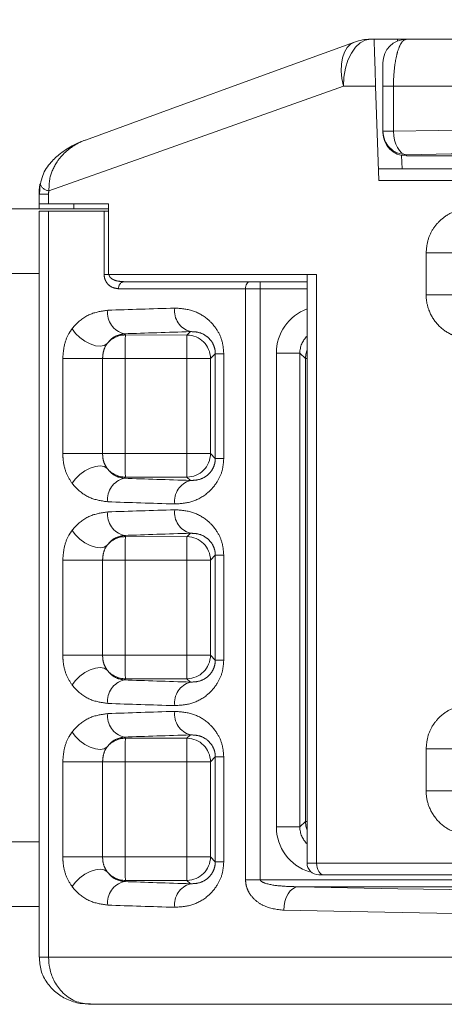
# Model space of a CAD drawing. Header units: millimetres. Extents: x 2 to 601, y 5 to 415.
# Tile 115 of 141: x 427.57 to 429.38, y 281.16 to 285.34. Entities that reach past the tile are written whole.
import ezdxf

# ---------------------------------------------------------------- set-up
doc = ezdxf.new("R2010")
doc.units = ezdxf.units.MM
doc.linetypes.add('PHANTOM', pattern=[12.7, 6.35, -1.27, 1.27, -1.27, 1.27, -1.27])
doc.styles.add('SLDTEXTSTYLE0', font='TXT', dxfattribs={"width": 0.605})
doc.dimstyles.new('SLDDIMSTYLE2', dxfattribs={"dimtxt": 2.5, "dimasz": 2.5, "dimexe": 0, "dimexo": 0.0625, "dimtad": 1, "dimdec": 0, "dimlfac": 10, "dimrnd": 1e-09, "dimzin": 12, "dimdsep": 46, "dimtxsty": 'SLDTEXTSTYLE0', "dimsah": 1, "dimcen": 0.09, "dimadec": 0, "dimazin": 3, "dimtfac": 1, "dimtdec": 0, "dimtofl": 0, "dimtmove": 0, "dimatfit": 3, "dimfxl": 0, "dimfrac": 2, "dimtolj": 1, "dimtzin": 12, "dimarcsym": 0})

# ---------------------------------------------------------------- blocks, each defined once
blk = doc.blocks.new('_D_3')
at = {"color": 7, "linetype": 'Continuous', "lineweight": 0}
for p, q in [((147.0729, 285.3898), (147.0729, 311.1765)), ((504.3394, 282.2649), (504.3394, 311.1765)), ((504.3394, 310.1765), (147.0729, 310.1765))]:
    blk.add_line(p, q, dxfattribs=at)
for points in [[(147.0729, 310.1765), (149.5729, 309.8665), (149.5729, 310.4865)], [(504.3394, 310.1765), (501.8394, 310.4865), (501.8394, 309.8665)]]:
    blk.add_solid(points, dxfattribs=at)
at = {"color": 7, "linetype": 'Continuous', "lineweight": 0, "char_height": 2.5, "attachment_point": 1, "style": 'SLDTEXTSTYLE0'}
for s, insert in [('3573', (332.329, 313.3991)), ('~', (330.3221, 313.3991))]:
    blk.add_mtext(s, dxfattribs=dict(at, insert=insert))

msp = doc.modelspace()

# ---------------------------------------------------------------- linework, layer by layer
at = {"color": 7, "linetype": 'Continuous', "lineweight": 15}
for p, q in [((429.0623, 285.2598), (429.0769, 285.2598)), ((429.0769, 285.2598), (429.1768, 285.2598)), ((429.2148, 285.2598), (429.1768, 285.2598)), ((429.2148, 285.2598), (432.5515, 285.2598)), ((429.0838, 285.0598), (429.0978, 284.6598)), ((429.1148, 284.8691), (429.1148, 285.0598)), ((429.1148, 284.8638), (429.1148, 284.8691)), ((429.2148, 284.7638), (432.7848, 284.7638)), ((429.2148, 284.7638), (429.2148, 284.7638)), ((429.0961, 284.7098), (432.5357, 284.7098)), ((427.6584, 284.645), (427.6545, 284.6018)), ((427.6533, 284.6018), (427.6533, 284.5598)), ((427.9489, 284.5398), (390.9229, 284.5398)), ((427.6533, 284.5598), (427.6533, 284.5398)), ((427.6937, 284.5598), (427.6533, 284.5598)), ((427.6533, 284.5298), (427.6533, 281.3598)), ((427.6533, 284.5298), (427.6937, 284.5298)), ((427.9489, 284.5598), (427.6937, 284.5598)), ((427.9299, 284.5298), (427.6937, 284.5298)), ((427.9299, 284.5298), (427.9489, 284.5298)), ((427.9489, 284.2598), (427.9489, 284.5598)), ((428.833, 284.2598), (427.9489, 284.2598)), ((428.7922, 284.2598), (428.7922, 281.7598)), ((428.0125, 284.2298), (428.5496, 284.2298)), ((428.5496, 284.2298), (428.5936, 284.2298)), ((428.5936, 284.2298), (428.7922, 284.2298)), ((428.8626, 281.7098), (428.8422, 281.7098)), ((432.5357, 281.7098), (428.8626, 281.7098)), ((438.5746, 281.659), (428.7544, 281.659)), ((427.6533, 281.5748), (390.9229, 281.5748)), ((432.5515, 281.1598), (427.8712, 281.1598))]:
    msp.add_line(p, q, dxfattribs=at)
at = {"color": 7, "linetype": 'PHANTOM', "lineweight": 0}
for p, q in [((429.1768, 285.2598), (429.1771, 285.2524)), ((429.0838, 285.0598), (428.9468, 285.0598)), ((429.1148, 285.0598), (429.1596, 285.0598)), ((432.5287, 285.0598), (429.1596, 285.0598)), ((429.1596, 285.0598), (429.1596, 284.8691)), ((429.1148, 284.8691), (429.1596, 284.8691)), ((429.1941, 284.7659), (429.196, 284.7098)), ((429.2148, 284.7692), (429.2148, 284.7638)), ((429.2148, 284.7638), (432.7848, 284.7638)), ((432.5287, 284.6598), (429.0978, 284.6598)), ((427.6937, 284.6018), (427.6533, 284.6018)), ((427.6937, 284.6018), (427.6937, 284.5598)), ((427.6937, 284.5298), (427.6937, 281.3598)), ((427.8017, 284.5598), (427.8017, 284.5398)), ((427.9299, 284.2598), (427.9299, 284.5298)), ((429.2984, 284.1743), (429.2984, 284.3529)), ((429.2984, 284.3529), (429.4211, 284.3529)), ((427.6533, 284.2648), (390.9229, 284.2648)), ((427.9299, 284.2598), (427.9489, 284.2598)), ((428.833, 284.2598), (428.833, 281.7598)), ((428.5308, 284.1998), (427.9917, 284.1998)), ((428.5308, 281.689), (428.5308, 284.1998)), ((428.5936, 284.1998), (428.5308, 284.1998)), ((428.5936, 284.1998), (428.5936, 284.2298)), ((428.5936, 284.1998), (428.5936, 281.689)), ((428.7922, 284.1998), (428.5936, 284.1998)), ((429.2984, 284.1743), (429.4211, 284.1743)), ((428.015, 284.0084), (428.0202, 284.0033)), ((428.0202, 284.0033), (428.2818, 284.0032)), ((428.2818, 284.0032), (428.2963, 284.0176)), ((427.7543, 283.4996), (427.7543, 283.9034)), ((427.7543, 283.9034), (427.9234, 283.9034)), ((427.9234, 283.9034), (427.9234, 283.4996)), ((427.9234, 283.9034), (428.0191, 283.9034)), ((428.2808, 283.9033), (428.0191, 283.9034)), ((428.0191, 283.9034), (428.0191, 283.4996)), ((428.2808, 283.4997), (428.2808, 283.9033)), ((428.2808, 283.9033), (428.3818, 283.9033)), ((428.4024, 283.9239), (428.3818, 283.9033)), ((428.3818, 283.9033), (428.3818, 283.4997)), ((428.4024, 283.9239), (428.4384, 283.9239)), ((428.4024, 283.4791), (428.4024, 283.9239)), ((428.4384, 283.9239), (428.4384, 283.4791)), ((428.6618, 281.9131), (428.6618, 283.9265)), ((428.7618, 283.9265), (428.6618, 283.9265)), ((428.7618, 283.9265), (428.7618, 281.9131)), ((428.7852, 283.903), (428.7618, 283.9265)), ((428.7852, 281.9366), (428.7852, 283.903)), ((428.7852, 283.903), (428.7922, 283.903)), ((427.7543, 283.4996), (427.9234, 283.4996)), ((427.9234, 283.4996), (428.0191, 283.4996)), ((428.0191, 283.4996), (428.2808, 283.4997)), ((428.2808, 283.4997), (428.3818, 283.4997)), ((428.3818, 283.4997), (428.4024, 283.4791)), ((428.4024, 283.4791), (428.4384, 283.4791)), ((428.0202, 283.3997), (428.015, 283.3945)), ((428.2818, 283.3998), (428.0202, 283.3997)), ((428.2963, 283.3853), (428.2818, 283.3998)), ((428.015, 283.1518), (428.0202, 283.1466)), ((428.0202, 283.1466), (428.2818, 283.1465)), ((428.2818, 283.1465), (428.2963, 283.161)), ((428.4024, 283.0672), (428.3818, 283.0466)), ((428.4024, 283.0672), (428.4384, 283.0672)), ((428.4024, 282.6224), (428.4024, 283.0672)), ((428.4384, 283.0672), (428.4384, 282.6224)), ((427.7543, 282.6429), (427.7543, 283.0467)), ((427.7543, 283.0467), (427.9234, 283.0467)), ((427.9234, 283.0467), (427.9234, 282.6429)), ((427.9234, 283.0467), (428.0191, 283.0467)), ((428.2808, 283.0466), (428.0191, 283.0467)), ((428.0191, 283.0467), (428.0191, 282.6429)), ((428.2808, 283.0466), (428.3818, 283.0466)), ((428.2808, 282.643), (428.2808, 283.0466)), ((428.3818, 283.0466), (428.3818, 282.643)), ((427.7543, 282.6429), (427.9234, 282.6429)), ((427.9234, 282.6429), (428.0191, 282.6429)), ((428.0191, 282.6429), (428.2808, 282.643)), ((428.2808, 282.643), (428.3818, 282.643)), ((428.3818, 282.643), (428.4024, 282.6224)), ((428.4024, 282.6224), (428.4384, 282.6224)), ((428.0202, 282.543), (428.015, 282.5378)), ((428.2818, 282.5431), (428.0202, 282.543)), ((428.2963, 282.5287), (428.2818, 282.5431)), ((428.015, 282.2951), (428.0202, 282.29)), ((428.0202, 282.29), (428.2818, 282.2899)), ((428.2818, 282.2899), (428.2963, 282.3043)), ((429.2984, 282.0668), (429.2984, 282.2453)), ((429.2984, 282.2453), (429.4211, 282.2453)), ((427.7543, 281.7863), (427.7543, 282.19)), ((427.7543, 282.19), (427.9234, 282.19)), ((427.9234, 282.19), (427.9234, 281.7863)), ((427.9234, 282.19), (428.0191, 282.19)), ((428.2808, 282.1899), (428.0191, 282.19)), ((428.0191, 282.19), (428.0191, 281.7863)), ((428.2808, 282.1899), (428.3818, 282.1899)), ((428.2808, 281.7864), (428.2808, 282.1899)), ((428.4024, 282.2106), (428.3818, 282.1899)), ((428.3818, 282.1899), (428.3818, 281.7864)), ((428.4024, 282.2106), (428.4384, 282.2106)), ((428.4024, 281.7657), (428.4024, 282.2106)), ((428.4384, 282.2106), (428.4384, 281.7657)), ((429.2984, 282.0668), (429.4211, 282.0668)), ((428.7618, 281.9131), (428.7852, 281.9366)), ((428.7852, 281.9366), (428.7922, 281.9366)), ((428.7618, 281.9131), (428.6618, 281.9131)), ((427.6533, 281.8498), (390.9229, 281.8498)), ((427.7543, 281.7863), (427.9234, 281.7863)), ((427.9234, 281.7863), (428.0191, 281.7863)), ((428.0191, 281.7863), (428.2808, 281.7864)), ((428.2808, 281.7864), (428.3818, 281.7864)), ((428.3818, 281.7864), (428.4024, 281.7657)), ((428.4024, 281.7657), (428.4384, 281.7657)), ((428.7922, 281.7598), (428.833, 281.7598)), ((428.833, 281.7598), (432.5287, 281.7598)), ((428.0202, 281.6863), (428.015, 281.6812)), ((428.2818, 281.6864), (428.0202, 281.6863)), ((428.2963, 281.672), (428.2818, 281.6864)), ((428.5308, 281.689), (428.5936, 281.689)), ((428.5936, 281.689), (438.5746, 281.689)), ((427.6533, 281.3598), (427.6937, 281.3598)), ((427.6937, 281.3598), (432.5287, 281.3598))]:
    msp.add_line(p, q, dxfattribs=at)
at = {"color": 7, "linetype": 'Continuous', "lineweight": 15, "flags": 128}
msp.add_lwpolyline([(427.85, 284.8314), (428.2104, 284.9626), (428.5922, 285.1015), (428.9939, 285.2477)], dxfattribs=at)
at = {"color": 7, "linetype": 'PHANTOM', "lineweight": 0, "flags": 128}
for points in [[(428.9939, 285.2477), (428.9772, 285.2385), (428.9629, 285.2241), (428.9515, 285.2048), (428.9434, 285.1812), (428.9388, 285.1541), (428.9378, 285.1243), (428.9405, 285.0925), (428.9468, 285.0598)], [(429.0623, 285.2598), (429.0398, 285.256), (429.0181, 285.2446), (428.9981, 285.2261), (428.9806, 285.2012), (428.9662, 285.1709), (428.9556, 285.1363), (428.949, 285.0988), (428.9468, 285.0598)], [(428.9468, 285.0598), (428.5052, 284.903), (428.0874, 284.7547), (427.6952, 284.6154)], [(429.2148, 284.7692), (429.2042, 284.7715), (429.1939, 284.7774), (429.1845, 284.7868), (429.1762, 284.7992), (429.1693, 284.8143), (429.1641, 284.8314), (429.1609, 284.8499), (429.1596, 284.8691)], [(428.5308, 284.1998), (428.5311, 284.2057), (428.5322, 284.2113), (428.534, 284.2165), (428.5363, 284.221), (428.5392, 284.2248), (428.5424, 284.2275), (428.546, 284.2292), (428.5496, 284.2298)], [(427.9428, 283.9665), (427.9304, 283.9586), (427.9135, 283.9557), (427.8933, 283.9579), (427.8711, 283.9651), (427.8485, 283.9768), (427.8271, 283.9923), (427.8083, 284.0103), (427.7936, 284.0297)], [(428.7922, 283.9396), (428.7872, 283.9225), (428.7852, 283.903)], [(427.7936, 283.3733), (427.8083, 283.3927), (427.8271, 283.4107), (427.8485, 283.4261), (427.8711, 283.4379), (427.8933, 283.4451), (427.9135, 283.4473), (427.9304, 283.4444), (427.9428, 283.4364)], [(427.9428, 283.1098), (427.9304, 283.1019), (427.9135, 283.099), (427.8933, 283.1012), (427.8711, 283.1084), (427.8485, 283.1202), (427.8271, 283.1356), (427.8083, 283.1536), (427.7936, 283.173)], [(427.7936, 282.5166), (427.8083, 282.536), (427.8271, 282.554), (427.8485, 282.5695), (427.8711, 282.5812), (427.8933, 282.5884), (427.9135, 282.5906), (427.9304, 282.5877), (427.9428, 282.5798)], [(427.9428, 282.2532), (427.9304, 282.2453), (427.9135, 282.2423), (427.8933, 282.2445), (427.8711, 282.2518), (427.8485, 282.2635), (427.8271, 282.2789), (427.8083, 282.297), (427.7936, 282.3163)], [(428.7852, 281.9366), (428.7872, 281.9171), (428.7922, 281.9001)], [(427.7936, 281.6599), (427.8083, 281.6793), (427.8271, 281.6974), (427.8485, 281.7128), (427.8711, 281.7245), (427.8933, 281.7318), (427.9135, 281.734), (427.9304, 281.731), (427.9428, 281.7231)], [(428.8626, 281.7098), (428.8568, 281.7108), (428.8513, 281.7136), (428.8462, 281.7182), (428.8417, 281.7245), (428.838, 281.732), (428.8353, 281.7407), (428.8336, 281.7501), (428.833, 281.7598)], [(428.6935, 281.5591), (428.6949, 281.5783), (428.6985, 281.5969), (428.7042, 281.614), (428.7118, 281.629), (428.721, 281.6415), (428.7314, 281.6508), (428.7427, 281.6568), (428.7544, 281.659)]]:
    msp.add_lwpolyline(points, dxfattribs=at)
at = {"color": 7, "linetype": 'Continuous', "lineweight": 15}
for centre, radius, start, end in [((429.0623, 285.0598), 0.2, 90, 110), ((429.2148, 285.1598), 0.1, 90, 180), ((429.2148, 284.8638), 0.1, 180, 270), ((428.8422, 281.7598), 0.05, 180, 270)]:
    msp.add_arc(centre, radius, start, end, dxfattribs=at)
at = {"color": 7, "linetype": 'PHANTOM', "lineweight": 0}
for centre, radius, start, end in [((429.2148, 284.8692), 0.1, 180.0226, 270.0065), ((427.7024, 284.6627), 0.0479, 201.1508, 261.303), ((428.0181, 284.2037), 0.0267, 102.103, 188.3913), ((428.0363, 284.0979), 0.0919, 173.4292, 256.5874), ((428.3206, 284.1059), 0.0915, 172.6759, 254.619), ((428.0203, 283.9032), 0.1001, 90.0928, 140.7557), ((430.5652, 283.926), 2.5462, 178.2604, 180.5095), ((430.8269, 283.9259), 2.5462, 178.2604, 180.5095), ((428.2817, 283.9031), 0.1001, 0.0711, 89.9323), ((430.5652, 283.477), 2.5462, 179.4905, 181.7396), ((430.8269, 283.4771), 2.5462, 179.4905, 181.7396), ((428.2817, 283.4998), 0.1001, 270.0677, 359.9289), ((428.0203, 283.4998), 0.1001, 219.2443, 269.9073), ((428.0363, 283.3051), 0.0919, 103.4126, 186.5708), ((428.3206, 283.2971), 0.0915, 105.381, 187.3241), ((428.0363, 283.2412), 0.0919, 173.4292, 256.5874), ((428.3206, 283.2492), 0.0915, 172.6759, 254.619), ((428.0203, 283.0465), 0.1001, 90.0927, 140.7557), ((430.5652, 283.0693), 2.5462, 178.2604, 180.5095), ((430.8269, 283.0692), 2.5462, 178.2604, 180.5095), ((428.2817, 283.0465), 0.1001, 0.0711, 89.9323), ((430.5652, 282.6203), 2.5462, 179.4905, 181.7396), ((430.8269, 282.6204), 2.5462, 179.4905, 181.7396), ((428.2817, 282.6432), 0.1001, 270.0677, 359.9288), ((428.0203, 282.6431), 0.1001, 219.2443, 269.9072), ((428.0363, 282.4484), 0.0919, 103.4125, 186.5709), ((428.3206, 282.4404), 0.0915, 105.3811, 187.324), ((428.0363, 282.3845), 0.0919, 173.4292, 256.5874), ((428.3206, 282.3926), 0.0915, 172.676, 254.6189), ((428.0203, 282.1899), 0.1001, 90.0928, 140.7557), ((430.5652, 282.2127), 2.5462, 178.2604, 180.5095), ((430.8269, 282.2126), 2.5462, 178.2604, 180.5095), ((428.2817, 282.1898), 0.1001, 0.0711, 89.9324), ((430.5652, 281.7636), 2.5462, 179.4905, 181.7396), ((430.8269, 281.7637), 2.5462, 179.4905, 181.7396), ((428.2817, 281.7865), 0.1001, 270.0676, 359.9289), ((428.0203, 281.7864), 0.1001, 219.2443, 269.9072), ((428.0363, 281.5918), 0.0919, 103.4125, 186.5709), ((428.3206, 281.5837), 0.0915, 105.3811, 187.324)]:
    msp.add_arc(centre, radius, start, end, dxfattribs=at)
for centre, major_axis, ratio, start_param, end_param in [((433.6848, 284.6923), (8.2, 0), 0.025867, 1.712259, 2.15538), ((433.6848, 284.5923), (8.1, 0), 0.026186, 1.712259, 2.15538), ((433.6848, 283.9064), (8.2, 0), 0.034495, 2.298625, 2.346156), ((428.862, 283.9263), (0.1416, -0.1416), 0.998783, 2.711647, 3.926382), ((433.6848, 283.8064), (8.1, 0), 0.034921, 2.298625, 2.346156), ((428.862, 283.9263), (0.071, -0.071), 0.996359, 3.124632, 3.926382), ((433.6848, 283.5965), (8.1, 0), 0.034921, 3.937029, 3.98456), ((433.6848, 283.4966), (8.2, 0), 0.034495, 3.937029, 3.98456), ((433.6848, 283.0497), (8.2, 0), 0.034495, 2.298625, 2.346156), ((433.6848, 282.9498), (8.1, 0), 0.034921, 2.298625, 2.346156), ((433.6848, 282.7398), (8.1, 0), 0.034921, 3.937029, 3.98456), ((433.6848, 282.6399), (8.2, 0), 0.034495, 3.937029, 3.98456), ((433.6848, 282.193), (8.2, 0), 0.034495, 2.298625, 2.346156), ((433.6848, 282.0931), (8.1, 0), 0.034921, 2.298625, 2.346156), ((428.862, 281.9134), (0.1416, 0.1416), 0.998783, 2.356803, 3.62591), ((428.862, 281.9134), (0.071, 0.071), 0.996359, 2.356803, 3.158553), ((433.6848, 281.8832), (8.1, 0), 0.034921, 3.937029, 3.98456), ((433.6848, 281.8273), (8.1, 0), 0.026186, 4.057979, 4.570926), ((433.6848, 281.7832), (8.2, 0), 0.034495, 3.937029, 3.98456), ((433.6848, 281.7274), (8.2, 0), 0.025867, 4.057979, 4.570926)]:
    msp.add_ellipse(centre, major_axis=major_axis, ratio=ratio, start_param=start_param, end_param=end_param, dxfattribs=at)
at = {"color": 7, "linetype": 'Continuous', "lineweight": 15}
for points, knots in [([(429.0769, 285.2598), (429.077, 285.2565), (429.0772, 285.25), (429.0789, 285.2023), (429.081, 285.141), (429.0827, 285.0921), (429.0837, 285.0646), (429.0838, 285.0598)], [0, 0, 0, 0, 0.290099, 0.571625, 0.764552, 0.958504, 1, 1, 1, 1]), ([(429.1148, 285.0598), (429.1148, 285.0626), (429.1148, 285.0764), (429.1148, 285.1007), (429.1148, 285.1308), (429.1148, 285.1548), (429.1148, 285.1581), (429.1148, 285.1598)], [0, 0, 0, 0, 0.0484721, 0.2395332, 0.4297096, 0.7053512, 1, 1, 1, 1]), ([(427.85, 284.8314), (427.8339, 284.8249), (427.7969, 284.8102), (427.747, 284.779), (427.7005, 284.7361), (427.6691, 284.6912), (427.6621, 284.6571), (427.6597, 284.6451)], [0, 0, 0, 0, 0.1907782, 0.435805, 0.6340052, 0.8705022, 1, 1, 1, 1]), ([(427.6579, 284.6455), (427.6577, 284.6446), (427.6539, 284.6283), (427.6536, 284.6114), (427.6534, 284.5955)], [0, 0, 0, 0, 0.053294, 1, 1, 1, 1]), ([(427.6545, 281.3598), (427.6557, 281.3406), (427.6582, 281.3021), (427.685, 281.2508), (427.7231, 281.2091), (427.7715, 281.1793), (427.8223, 281.1615), (427.8567, 281.1621), (427.8713, 281.1623)], [0, 0, 0, 0, 0.174472, 0.349795, 0.517466, 0.68651, 0.866736, 1, 1, 1, 1]), ([(427.6937, 281.3598), (427.6947, 281.344), (427.6968, 281.3101), (427.7153, 281.2587), (427.7505, 281.2081), (427.8047, 281.168), (427.8491, 281.1625), (427.8712, 281.1598)], [0, 0, 0, 0, 0.149614, 0.320262, 0.516572, 0.757941, 1, 1, 1, 1])]:
    msp.add_open_spline(points, degree=3, knots=knots, dxfattribs=at)
at = {"color": 7, "linetype": 'PHANTOM', "lineweight": 0}
for points, knots in [([(429.2148, 285.2598), (429.2104, 285.2587), (429.2024, 285.2568), (429.1891, 285.2396), (429.1796, 285.2166), (429.1704, 285.1814), (429.1632, 285.1404), (429.1599, 285.0927), (429.1597, 285.0654), (429.1596, 285.0598)], [0, 0, 0, 0, 0.1563955, 0.2793992, 0.4943655, 0.5501335, 0.7452499, 0.948065, 1, 1, 1, 1]), ([(427.85, 284.8314), (427.8497, 284.8313), (427.8288, 284.8237), (427.7997, 284.8084), (427.7596, 284.7765), (427.7242, 284.7356), (427.6968, 284.6775), (427.6957, 284.6338), (427.6952, 284.6154)], [0, 0, 0, 0, 0.003256, 0.238885, 0.34619, 0.548373, 0.809572, 1, 1, 1, 1]), ([(427.6952, 284.6154), (427.6948, 284.6133), (427.6939, 284.6088), (427.6938, 284.6042), (427.6937, 284.6018)], [0, 0, 0, 0, 0.47648, 1, 1, 1, 1]), ([(429.2984, 284.3529), (429.3001, 284.3716), (429.3034, 284.4092), (429.329, 284.4598), (429.3675, 284.5018), (429.4176, 284.5311), (429.4556, 284.5359), (429.4742, 284.5382)], [0, 0, 0, 0, 0.1837175, 0.3673448, 0.5640517, 0.7867117, 1, 1, 1, 1]), ([(427.9299, 284.2598), (427.9302, 284.256), (427.9307, 284.2468), (427.936, 284.2322), (427.9467, 284.217), (427.9657, 284.203), (427.982, 284.201), (427.9917, 284.1998)], [0, 0, 0, 0, 0.100044, 0.238681, 0.413798, 0.649958, 1, 1, 1, 1]), ([(428.0125, 284.2298), (428.003, 284.2304), (427.9873, 284.2313), (427.9686, 284.238), (427.9583, 284.2449), (427.9538, 284.2505), (427.9518, 284.2546), (427.9511, 284.2575), (427.951, 284.2594), (427.951, 284.2598)], [0, 0, 0, 0, 0.396975, 0.647819, 0.813611, 0.890928, 0.926762, 0.986386, 1, 1, 1, 1]), ([(429.4293, 283.9965), (429.42, 283.9998), (429.3896, 284.0106), (429.3447, 284.0448), (429.3096, 284.1011), (429.299, 284.1473), (429.2985, 284.17), (429.2984, 284.1743)], [0, 0, 0, 0, 0.134556, 0.442677, 0.730608, 0.948174, 1, 1, 1, 1]), ([(427.7936, 284.0297), (427.7986, 284.0357), (427.8219, 284.0635), (427.8724, 284.0979), (427.9208, 284.1049), (427.945, 284.1084)], [0, 0, 0, 0, 0.121418, 0.560797, 1, 1, 1, 1]), ([(428.2298, 284.1176), (428.2554, 284.1158), (428.3042, 284.1125), (428.3671, 284.0773), (428.4097, 284.0294), (428.4341, 283.9773), (428.437, 283.9411), (428.4384, 283.9239)], [0, 0, 0, 0, 0.274704, 0.522832, 0.709825, 0.861417, 1, 1, 1, 1]), ([(427.7543, 283.9034), (427.7556, 283.9225), (427.7583, 283.9608), (427.7751, 284.0034), (427.7891, 284.0232), (427.7936, 284.0297)], [0, 0, 0, 0, 0.4028738, 0.8067445, 1, 1, 1, 1]), ([(428.015, 284.0084), (428.0035, 284.0063), (427.9809, 284.0021), (427.9569, 283.9847), (427.9452, 283.9696), (427.9428, 283.9665)], [0, 0, 0, 0, 0.451026, 0.886623, 1, 1, 1, 1]), ([(428.4024, 283.9239), (428.4021, 283.9296), (428.4017, 283.9384), (428.3977, 283.9548), (428.393, 283.9656), (428.3826, 283.9822), (428.3648, 284.0007), (428.3332, 284.0164), (428.3092, 284.0172), (428.2963, 284.0176)], [0, 0, 0, 0, 0.068792, 0.106158, 0.216362, 0.234523, 0.416048, 0.684713, 1, 1, 1, 1]), ([(427.9428, 283.9665), (427.9406, 283.9633), (427.9337, 283.9533), (427.9254, 283.932), (427.924, 283.9129), (427.9234, 283.9034)], [0, 0, 0, 0, 0.1925214, 0.5962267, 1, 1, 1, 1]), ([(427.7936, 283.3733), (427.7845, 283.3876), (427.7664, 283.4161), (427.7556, 283.4625), (427.7546, 283.4906), (427.7543, 283.4996)], [0, 0, 0, 0, 0.405895, 0.810376, 1, 1, 1, 1]), ([(427.9234, 283.4996), (427.9235, 283.4951), (427.924, 283.4811), (427.9293, 283.4579), (427.9383, 283.4436), (427.9428, 283.4364)], [0, 0, 0, 0, 0.190072, 0.595043, 1, 1, 1, 1]), ([(428.4384, 283.4791), (428.4369, 283.461), (428.4338, 283.4249), (428.4091, 283.3727), (428.3659, 283.3244), (428.3025, 283.29), (428.2542, 283.2869), (428.2298, 283.2854)], [0, 0, 0, 0, 0.144882, 0.2897, 0.481429, 0.738192, 1, 1, 1, 1]), ([(428.2963, 283.3853), (428.3086, 283.3857), (428.3324, 283.3864), (428.364, 283.4017), (428.3866, 283.4245), (428.3981, 283.4481), (428.402, 283.4666), (428.4023, 283.4757), (428.4024, 283.4791)], [0, 0, 0, 0, 0.300795, 0.579638, 0.766022, 0.888754, 0.959714, 1, 1, 1, 1]), ([(427.9428, 283.4364), (427.9452, 283.4333), (427.9569, 283.4183), (427.9809, 283.4009), (428.0035, 283.3967), (428.015, 283.3945)], [0, 0, 0, 0, 0.113377, 0.548974, 1, 1, 1, 1]), ([(427.945, 283.2946), (427.9208, 283.2981), (427.8724, 283.3051), (427.8219, 283.3395), (427.7986, 283.3673), (427.7936, 283.3733)], [0, 0, 0, 0, 0.439203, 0.878582, 1, 1, 1, 1]), ([(427.7936, 283.173), (427.7986, 283.179), (427.8219, 283.2068), (427.8724, 283.2412), (427.9208, 283.2482), (427.945, 283.2517)], [0, 0, 0, 0, 0.121418, 0.560797, 1, 1, 1, 1]), ([(428.2298, 283.2609), (428.2554, 283.2592), (428.3042, 283.2558), (428.3671, 283.2206), (428.4097, 283.1727), (428.4341, 283.1206), (428.437, 283.0845), (428.4384, 283.0672)], [0, 0, 0, 0, 0.274704, 0.522832, 0.709825, 0.861417, 1, 1, 1, 1]), ([(427.7543, 283.0467), (427.7556, 283.0658), (427.7583, 283.1041), (427.7751, 283.1467), (427.7891, 283.1666), (427.7936, 283.173)], [0, 0, 0, 0, 0.402874, 0.806745, 1, 1, 1, 1]), ([(428.015, 283.1518), (428.0035, 283.1496), (427.9809, 283.1454), (427.9569, 283.128), (427.9452, 283.113), (427.9428, 283.1098)], [0, 0, 0, 0, 0.451026, 0.886623, 1, 1, 1, 1]), ([(428.4024, 283.0672), (428.4021, 283.0729), (428.4017, 283.0817), (428.3977, 283.0982), (428.393, 283.1089), (428.3826, 283.1255), (428.3648, 283.144), (428.3332, 283.1597), (428.3092, 283.1605), (428.2963, 283.161)], [0, 0, 0, 0, 0.068792, 0.106158, 0.216362, 0.234523, 0.416048, 0.684713, 1, 1, 1, 1]), ([(427.9428, 283.1098), (427.9406, 283.1066), (427.9337, 283.0967), (427.9254, 283.0754), (427.924, 283.0562), (427.9234, 283.0467)], [0, 0, 0, 0, 0.192521, 0.596227, 1, 1, 1, 1]), ([(427.7936, 282.5166), (427.7845, 282.5309), (427.7664, 282.5594), (427.7556, 282.6059), (427.7546, 282.634), (427.7543, 282.6429)], [0, 0, 0, 0, 0.405895, 0.810376, 1, 1, 1, 1]), ([(427.9234, 282.6429), (427.9235, 282.6385), (427.924, 282.6244), (427.9293, 282.6012), (427.9383, 282.5869), (427.9428, 282.5798)], [0, 0, 0, 0, 0.19007, 0.595042, 1, 1, 1, 1]), ([(428.4384, 282.6224), (428.4369, 282.6043), (428.4338, 282.5682), (428.4091, 282.516), (428.3659, 282.4677), (428.3025, 282.4334), (428.2542, 282.4303), (428.2298, 282.4287)], [0, 0, 0, 0, 0.144883, 0.289701, 0.481429, 0.738192, 1, 1, 1, 1]), ([(428.2963, 282.5287), (428.3086, 282.529), (428.3324, 282.5297), (428.364, 282.545), (428.3866, 282.5679), (428.3981, 282.5915), (428.402, 282.6099), (428.4023, 282.6191), (428.4024, 282.6224)], [0, 0, 0, 0, 0.300795, 0.579638, 0.766022, 0.888754, 0.959714, 1, 1, 1, 1]), ([(427.9428, 282.5798), (427.9452, 282.5767), (427.9569, 282.5616), (427.9809, 282.5442), (428.0035, 282.54), (428.015, 282.5378)], [0, 0, 0, 0, 0.1133769, 0.5489744, 1, 1, 1, 1]), ([(427.945, 282.4379), (427.9208, 282.4414), (427.8724, 282.4484), (427.8219, 282.4828), (427.7986, 282.5106), (427.7936, 282.5166)], [0, 0, 0, 0, 0.439203, 0.878582, 1, 1, 1, 1]), ([(427.7936, 282.3163), (427.7986, 282.3224), (427.8219, 282.3502), (427.8724, 282.3845), (427.9208, 282.3915), (427.945, 282.3951)], [0, 0, 0, 0, 0.121418, 0.560797, 1, 1, 1, 1]), ([(428.2298, 282.4042), (428.2554, 282.4025), (428.3042, 282.3992), (428.3671, 282.3639), (428.4097, 282.316), (428.4341, 282.264), (428.437, 282.2278), (428.4384, 282.2106)], [0, 0, 0, 0, 0.274703, 0.522832, 0.709825, 0.861417, 1, 1, 1, 1]), ([(429.2984, 282.2453), (429.3001, 282.2641), (429.3034, 282.3016), (429.3289, 282.3521), (429.3673, 282.3942), (429.4039, 282.415), (429.4259, 282.4221), (429.4293, 282.4232)], [0, 0, 0, 0, 0.222129, 0.444107, 0.681804, 0.95085, 1, 1, 1, 1]), ([(427.7543, 282.19), (427.7556, 282.2092), (427.7583, 282.2475), (427.7751, 282.29), (427.7891, 282.3099), (427.7936, 282.3163)], [0, 0, 0, 0, 0.402874, 0.806745, 1, 1, 1, 1]), ([(428.015, 282.2951), (428.0035, 282.293), (427.9809, 282.2887), (427.9569, 282.2714), (427.9452, 282.2563), (427.9428, 282.2532)], [0, 0, 0, 0, 0.451026, 0.886623, 1, 1, 1, 1]), ([(428.4024, 282.2106), (428.4021, 282.2163), (428.4017, 282.2251), (428.3977, 282.2415), (428.393, 282.2522), (428.3826, 282.2688), (428.3648, 282.2874), (428.3332, 282.3031), (428.3092, 282.3039), (428.2963, 282.3043)], [0, 0, 0, 0, 0.068792, 0.106158, 0.216362, 0.234523, 0.416048, 0.684713, 1, 1, 1, 1]), ([(427.9428, 282.2532), (427.9406, 282.25), (427.9337, 282.24), (427.9254, 282.2187), (427.924, 282.1996), (427.9234, 282.19)], [0, 0, 0, 0, 0.192522, 0.596226, 1, 1, 1, 1]), ([(429.4742, 281.8814), (429.4519, 281.8846), (429.4074, 281.891), (429.35, 281.9318), (429.3111, 281.9888), (429.2989, 282.0379), (429.2984, 282.063), (429.2984, 282.0668)], [0, 0, 0, 0, 0.25597, 0.511675, 0.753088, 0.962839, 1, 1, 1, 1]), ([(427.7936, 281.6599), (427.7845, 281.6742), (427.7664, 281.7027), (427.7556, 281.7492), (427.7546, 281.7773), (427.7543, 281.7863)], [0, 0, 0, 0, 0.405895, 0.810376, 1, 1, 1, 1]), ([(427.9234, 281.7863), (427.9235, 281.7818), (427.924, 281.7678), (427.9293, 281.7446), (427.9383, 281.7303), (427.9428, 281.7231)], [0, 0, 0, 0, 0.190072, 0.595045, 1, 1, 1, 1]), ([(428.4384, 281.7657), (428.4369, 281.7477), (428.4338, 281.7116), (428.4091, 281.6593), (428.3659, 281.6111), (428.3025, 281.5767), (428.2542, 281.5736), (428.2298, 281.5721)], [0, 0, 0, 0, 0.144883, 0.289701, 0.481429, 0.738192, 1, 1, 1, 1]), ([(428.2963, 281.672), (428.3086, 281.6724), (428.3324, 281.673), (428.364, 281.6883), (428.3866, 281.7112), (428.3981, 281.7348), (428.402, 281.7532), (428.4023, 281.7624), (428.4024, 281.7657)], [0, 0, 0, 0, 0.300795, 0.579637, 0.766022, 0.888754, 0.959714, 1, 1, 1, 1]), ([(427.9428, 281.7231), (427.9452, 281.72), (427.9569, 281.7049), (427.9809, 281.6876), (428.0035, 281.6833), (428.015, 281.6812)], [0, 0, 0, 0, 0.1133769, 0.5489744, 1, 1, 1, 1]), ([(428.6935, 281.5591), (428.6636, 281.5628), (428.619, 281.5684), (428.5696, 281.6022), (428.5449, 281.6327), (428.5326, 281.6627), (428.5313, 281.6811), (428.5308, 281.689)], [0, 0, 0, 0, 0.423141, 0.628552, 0.792697, 0.91146, 1, 1, 1, 1]), ([(428.5936, 281.689), (428.5937, 281.6884), (428.5939, 281.6868), (428.5956, 281.6841), (428.6014, 281.6791), (428.6298, 281.6679), (428.6825, 281.6612), (428.7302, 281.6598), (428.7544, 281.659)], [0, 0, 0, 0, 0.011889, 0.027363, 0.055326, 0.146429, 0.566019, 1, 1, 1, 1]), ([(427.945, 281.5812), (427.9208, 281.5847), (427.8724, 281.5918), (427.8219, 281.6261), (427.7986, 281.6539), (427.7936, 281.6599)], [0, 0, 0, 0, 0.439203, 0.878582, 1, 1, 1, 1])]:
    msp.add_open_spline(points, degree=3, knots=knots, dxfattribs=at)

# ---------------------------------------------------------------- dimensions: what is measured, and where the dimension line sits
at = {"color": 7, "linetype": 'Continuous', "lineweight": 0}
dim = msp.add_linear_dim(base=(147.0729, 310.1765), p1=(504.3394, 281.2649), p2=(147.0729, 284.3898), text='~<>', dimstyle='SLDDIMSTYLE2', dxfattribs=at)
dim.commit()
dim.dimension.update_dxf_attribs({"geometry": '_D_3', "text_midpoint": (335.145, 310.1765), "dimtype": 160})

doc.saveas('drawing.dxf')
